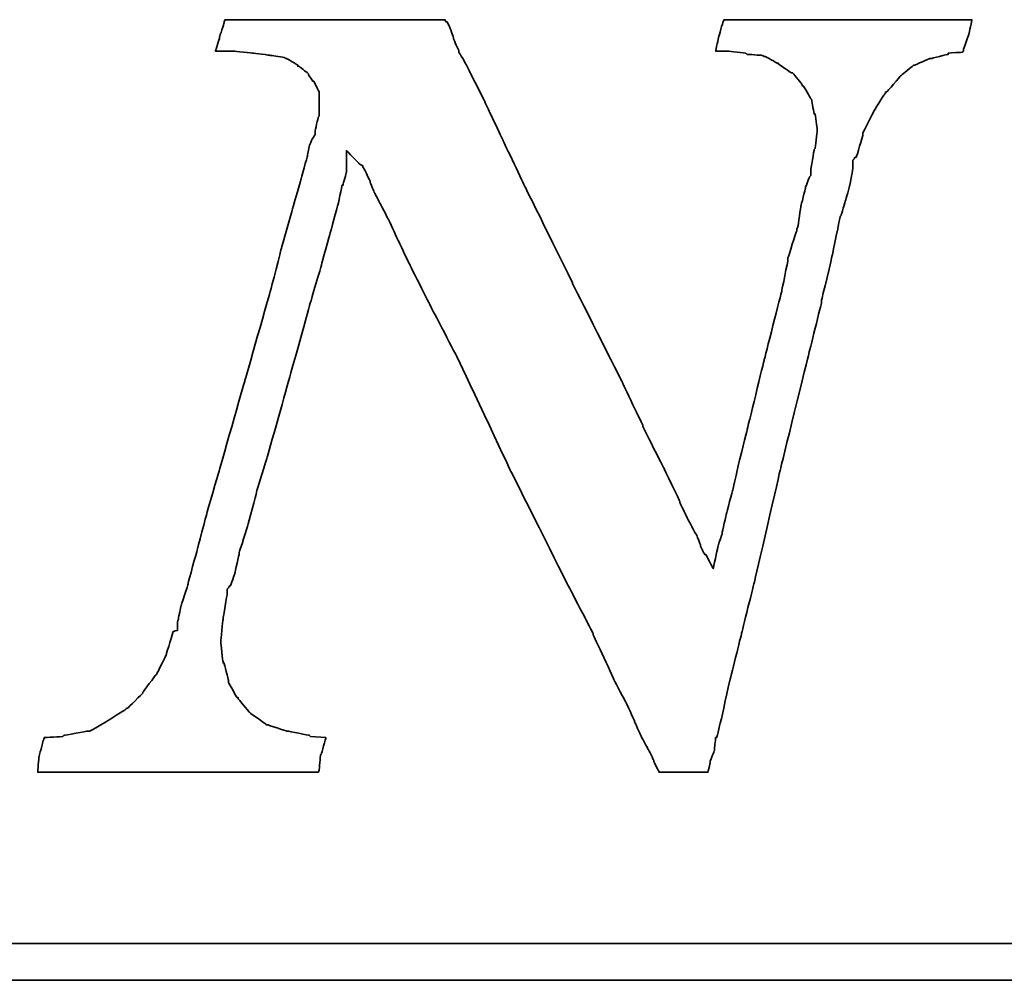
# Model space of a CAD drawing. Header units: millimetres. Extents: x -386 to 3135, y -1989 to 860.
# Tile 84 of 256: x -27 to -21, y -1637 to -1631. Entities that reach past the tile are written whole.
import ezdxf

# ---------------------------------------------------------------- set-up
doc = ezdxf.new("R2010")
doc.units = ezdxf.units.MM
doc.layers.add('DIM', color=4, linetype='CONTINUOUS')
doc.layers.add('layer 1', color=7, linetype='CONTINUOUS')

# ---------------------------------------------------------------- blocks, each defined once
blk = doc.blocks.new('TBI MOTION logo(完整正式版)')
at = {"layer": 'layer 1', "color": 22, "lineweight": 35}
for points, knots in [([(58.92625, -7.91875), (58.92625, -7.91875), (58.58625, -7.89375), (58.58625, -7.89375), (58.58625, -7.89375), (58.58625, -7.89375), (58.56625, -7.87125), (58.56625, -7.87125), (58.56625, -7.87125), (58.56625, -7.87125), (58.08375, -7.77375), (58.08375, -7.77375), (58.08375, -7.77375), (58.08375, -7.77375), (58.06125, -7.77375), (58.06125, -7.77375), (58.06125, -7.77375), (58.06125, -7.77375), (57.62625, -7.63125), (57.62625, -7.63125), (57.62625, -7.63125), (57.62625, -7.63125), (57.60625, -7.63125), (57.60625, -7.63125), (57.60625, -7.63125), (57.60625, -7.63125), (57.58125, -7.60625), (57.58125, -7.60625), (57.58125, -7.60625), (57.58125, -7.60625), (57.26625, -7.38875), (57.26625, -7.38875), (57.26625, -7.38875), (57.26625, -7.38875), (57.24625, -7.36875), (57.24625, -7.36875), (57.24625, -7.36875), (57.24625, -7.36875), (57.22125, -7.34375), (57.22125, -7.34375), (57.22125, -7.34375), (57.22125, -7.34375), (56.98125, -7.05375), (56.98125, -7.05375), (56.98125, -7.05375), (56.98125, -7.05375), (56.98125, -7.02875), (56.98125, -7.02875), (56.98125, -7.02875), (56.98125, -7.02875), (56.95625, -7.02875), (56.95625, -7.02875), (56.95625, -7.02875), (56.95625, -7.02875), (56.76625, -6.69625), (56.76625, -6.69625), (56.76625, -6.69625), (56.76625, -6.69625), (56.76625, -6.67125), (56.76625, -6.67125), (56.76625, -6.67125), (56.76625, -6.67125), (56.76625, -6.64875), (56.76625, -6.64875), (56.76625, -6.64875), (56.76625, -6.64875), (56.67125, -6.26375), (56.67125, -6.26375), (56.67125, -6.26375), (56.67125, -6.26375), (56.64625, -6.26375), (56.64625, -6.26375), (56.64625, -6.26375), (56.64625, -6.26375), (56.64625, -6.23875), (56.64625, -6.23875), (56.64625, -6.23875), (56.64625, -6.23875), (56.59625, -5.80875), (56.59625, -5.80875), (56.59625, -5.80875), (56.59625, -5.80875), (56.59625, -5.78375), (56.59625, -5.78375), (56.59625, -5.78375), (56.59625, -5.78375), (56.64625, -5.30375), (56.64625, -5.30375), (56.64625, -5.30375), (56.64625, -5.30375), (56.64625, -5.27875), (56.64625, -5.27875), (56.64625, -5.27875), (56.64625, -5.27875), (56.74125, -4.72875), (56.74125, -4.72875), (56.74125, -4.72875), (56.74125, -4.72875), (56.74125, -4.67875), (56.74125, -4.67875), (56.74125, -4.67875), (56.74125, -4.67875), (56.74125, -4.63375), (56.74125, -4.63375), (56.74125, -4.63375), (56.74125, -4.63375), (56.79125, -4.55875), (56.79125, -4.55875), (56.79125, -4.55875), (56.79125, -4.55875), (56.81125, -4.55875), (56.81125, -4.55875), (56.81125, -4.55875), (56.81125, -4.55875), (56.91125, -4.27375), (56.91125, -4.27375), (56.91125, -4.27375), (56.91125, -4.27375), (57.00625, -3.83874), (57.00625, -3.83874), (57.00625, -3.83874), (57.00625, -3.83874), (57.00625, -3.81374), (57.00625, -3.81374), (57.00625, -3.81374), (57.00625, -3.81374), (57.19875, -3.21374), (57.19875, -3.21374), (57.19875, -3.21374), (57.19875, -3.21374), (57.38625, -2.49625), (57.38625, -2.49625), (57.38625, -2.49625), (57.38625, -2.49625), (57.38625, -2.47374), (57.38625, -2.47374), (57.38625, -2.47374), (57.38625, -2.47374), (57.62625, -1.70375), (57.62625, -1.70375), (57.62625, -1.70375), (57.62625, -1.70375), (58.10625, 0.00125), (58.10625, 0.00125), (58.10625, 0.00125), (58.10625, 0.00125), (58.58625, 1.72625), (58.58625, 1.72625), (58.58625, 1.72625), (58.58625, 1.72625), (58.82625, 2.54125), (58.82625, 2.54125), (58.82625, 2.54125), (58.82625, 2.54125), (58.82625, 2.56374), (58.82625, 2.56374), (58.82625, 2.56374), (58.82625, 2.56374), (59.02125, 3.26125), (59.02125, 3.26125), (59.02125, 3.26125), (59.02125, 3.26125), (59.18625, 3.86125), (59.18625, 3.86125), (59.18625, 3.86125), (59.18625, 3.86125), (59.28625, 4.31875), (59.28625, 4.31875), (59.28625, 4.31875), (59.28625, 4.31875), (59.30625, 4.31875), (59.30625, 4.31875), (59.30625, 4.31875), (59.30625, 4.31875), (59.30625, 4.34125), (59.30625, 4.34125), (59.30625, 4.34125), (59.30625, 4.34125), (59.38125, 4.60625), (59.38125, 4.60625), (59.38125, 4.60625), (59.38125, 4.60625), (59.38125, 4.65125), (59.38125, 4.65125), (59.38125, 4.65125), (59.38125, 4.65125), (59.38125, 5.08625), (59.38125, 5.08625), (59.38125, 5.08625), (59.38125, 5.08625), (59.66625, 4.79624), (59.66625, 4.79624), (59.66625, 4.79624), (59.66625, 4.79624), (59.74125, 4.75124), (59.74125, 4.75124), (59.74125, 4.75124), (59.74125, 4.75124), (59.74125, 4.72624), (59.74125, 4.72624), (59.74125, 4.72624), (59.74125, 4.72624), (59.76125, 4.70124), (59.76125, 4.70124), (59.76125, 4.70124), (59.76125, 4.70124), (59.81125, 4.60625), (59.81125, 4.60625), (59.81125, 4.60625), (59.81125, 4.60625), (59.90625, 4.41125), (59.90625, 4.41125), (59.90625, 4.41125), (59.90625, 4.41125), (59.90625, 4.39125), (59.90625, 4.39125), (59.90625, 4.39125), (59.90625, 4.39125), (60.00375, 4.15124), (60.00375, 4.15124), (60.00375, 4.15124), (60.00375, 4.15124), (60.14625, 3.88374), (60.14625, 3.88374), (60.14625, 3.88374), (60.14625, 3.88374), (60.34125, 3.50124), (60.34125, 3.50124), (60.34125, 3.50124), (60.34125, 3.50124), (60.53125, 3.09125), (60.53125, 3.09125), (60.53125, 3.09125), (60.53125, 3.09125), (60.74625, 2.63625), (60.74625, 2.63625), (60.74625, 2.63625), (60.74625, 2.63625), (61.25125, 1.63124), (61.25125, 1.63124), (61.25125, 1.63124), (61.25125, 1.63124), (61.85125, 0.47625), (61.85125, 0.47625), (61.85125, 0.47625), (61.85125, 0.47625), (63.02625, -2.01874), (63.02625, -2.01874), (63.02625, -2.01874), (63.02625, -2.01874), (64.27625, -4.51374), (64.27625, -4.51374), (64.27625, -4.51374), (64.27625, -4.51374), (64.85125, -5.61375), (64.85125, -5.61375), (64.85125, -5.61375), (64.85125, -5.61375), (64.85125, -5.64125), (64.85125, -5.64125), (64.85125, -5.64125), (64.85125, -5.64125), (65.32875, -6.67125), (65.32875, -6.67125), (65.32875, -6.67125), (65.32875, -6.67125), (65.57125, -7.12875), (65.57125, -7.12875), (65.57125, -7.12875), (65.57125, -7.12875), (65.76125, -7.53625), (65.76125, -7.53625), (65.76125, -7.53625), (65.76125, -7.53625), (65.76125, -7.55625), (65.76125, -7.55625), (65.76125, -7.55625), (65.76125, -7.55625), (65.90375, -7.87125), (65.90375, -7.87125), (65.90375, -7.87125), (65.90375, -7.87125), (66.07125, -8.18125), (66.07125, -8.18125), (66.07125, -8.18125), (66.07125, -8.18125), (66.19125, -8.42375), (66.19125, -8.42375), (66.19125, -8.42375), (66.19125, -8.42375), (66.19125, -8.44375), (66.19125, -8.44375), (66.19125, -8.44375), (66.19125, -8.44375), (66.29125, -8.63875), (66.29125, -8.63875), (66.29125, -8.63875), (66.29125, -8.63875), (66.31125, -8.68625), (66.31125, -8.68625), (66.31125, -8.68625), (66.31125, -8.68625), (66.38375, -8.68625), (66.38375, -8.68625), (66.38375, -8.68625), (66.38375, -8.68625), (66.84125, -8.68625), (66.84125, -8.68625), (66.84125, -8.68625), (66.84125, -8.68625), (67.29625, -8.68625), (67.29625, -8.68625), (67.29625, -8.68625), (67.29625, -8.68625), (67.36625, -8.68625), (67.36625, -8.68625), (67.36625, -8.68625), (67.36625, -8.68625), (67.39125, -8.68625), (67.39125, -8.68625), (67.39125, -8.68625), (67.39125, -8.68625), (67.44125, -8.46875), (67.44125, -8.46875), (67.44125, -8.46875), (67.44125, -8.46875), (67.44125, -8.44375), (67.44125, -8.44375), (67.44125, -8.44375), (67.44125, -8.44375), (67.53625, -8.20375), (67.53625, -8.20375), (67.53625, -8.20375), (67.53625, -8.20375), (67.56125, -7.94375), (67.56125, -7.94375), (67.56125, -7.94375), (67.56125, -7.94375), (67.56125, -7.91875), (67.56125, -7.91875), (67.56125, -7.91875), (67.56125, -7.91875), (67.58625, -7.91875), (67.58625, -7.91875), (67.58625, -7.91875), (67.58625, -7.91875), (67.68125, -7.53625), (67.68125, -7.53625), (67.68125, -7.53625), (67.68125, -7.53625), (67.87375, -6.67125), (67.87375, -6.67125), (67.87375, -6.67125), (67.87375, -6.67125), (68.13625, -5.61375), (68.13625, -5.61375), (68.13625, -5.61375), (68.13625, -5.61375), (68.42375, -4.46374), (68.42375, -4.46374), (68.42375, -4.46374), (68.42375, -4.46374), (68.99875, -1.96874), (68.99875, -1.96874), (68.99875, -1.96874), (68.99875, -1.96874), (69.62625, 0.57625), (69.62625, 0.57625), (69.62625, 0.57625), (69.62625, 0.57625), (69.91125, 1.72625), (69.91125, 1.72625), (69.91125, 1.72625), (69.91125, 1.72625), (69.91125, 1.77625), (69.91125, 1.77625), (69.91125, 1.77625), (69.91125, 1.77625), (70.15125, 2.78124), (70.15125, 2.78124), (70.15125, 2.78124), (70.15125, 2.78124), (70.32125, 3.62125), (70.32125, 3.62125), (70.32125, 3.62125), (70.32125, 3.62125), (70.34125, 3.64625), (70.34125, 3.64625), (70.34125, 3.64625), (70.34125, 3.64625), (70.44125, 3.98125), (70.44125, 3.98125), (70.44125, 3.98125), (70.44125, 3.98125), (70.53625, 4.31875), (70.53625, 4.31875), (70.53625, 4.31875), (70.53625, 4.31875), (70.58125, 4.55875), (70.58125, 4.55875), (70.58125, 4.55875), (70.58125, 4.55875), (70.60625, 4.72624), (70.60625, 4.72624), (70.60625, 4.72624), (70.60625, 4.72624), (70.60625, 4.79624), (70.60625, 4.79624), (70.60625, 4.79624), (70.60625, 4.79624), (70.60625, 4.87125), (70.60625, 4.87125), (70.60625, 4.87125), (70.60625, 4.87125), (70.65625, 4.94125), (70.65625, 4.94125), (70.65625, 4.94125), (70.65625, 4.94125), (70.68125, 4.94125), (70.68125, 4.94125), (70.68125, 4.94125), (70.68125, 4.94125), (70.82125, 5.42125), (70.82125, 5.42125), (70.82125, 5.42125), (70.82125, 5.42125), (70.82125, 5.44625), (70.82125, 5.44625), (70.82125, 5.44625), (70.82125, 5.44625), (70.82125, 5.47125), (70.82125, 5.47125), (70.82125, 5.47125), (70.82125, 5.47125), (71.06125, 5.94625), (71.06125, 5.94625), (71.06125, 5.94625), (71.06125, 5.94625), (71.30125, 6.33124), (71.30125, 6.33124), (71.30125, 6.33124), (71.30125, 6.33124), (71.32625, 6.35625), (71.32625, 6.35625), (71.32625, 6.35625), (71.32625, 6.35625), (71.32625, 6.38124), (71.32625, 6.38124), (71.32625, 6.38124), (71.32625, 6.38124), (71.35125, 6.38124), (71.35125, 6.38124), (71.35125, 6.38124), (71.35125, 6.38124), (71.66125, 6.74125), (71.66125, 6.74125), (71.66125, 6.74125), (71.66125, 6.74125), (71.68625, 6.76625), (71.68625, 6.76625), (71.68625, 6.76625), (71.68625, 6.76625), (71.92625, 6.95624), (71.92625, 6.95624), (71.92625, 6.95624), (71.92625, 6.95624), (71.95125, 6.98125), (71.95125, 6.98125), (71.95125, 6.98125), (71.95125, 6.98125), (71.97625, 6.98125), (71.97625, 6.98125), (71.97625, 6.98125), (71.97625, 6.98125), (72.31125, 7.12624), (72.31125, 7.12624), (72.31125, 7.12624), (72.31125, 7.12624), (72.33375, 7.12624), (72.33375, 7.12624), (72.33375, 7.12624), (72.33375, 7.12624), (72.71625, 7.21875), (72.71625, 7.21875), (72.71625, 7.21875), (72.71625, 7.21875), (72.71625, 7.24624), (72.71625, 7.24624), (72.71625, 7.24624), (72.71625, 7.24624), (72.74125, 7.24624), (72.74125, 7.24624), (72.74125, 7.24624), (72.74125, 7.24624), (73.03124, 7.26624), (73.03124, 7.26624), (73.03124, 7.26624), (73.03124, 7.26624), (73.05375, 7.29125), (73.05375, 7.29125), (73.05375, 7.29125), (73.05375, 7.29125), (73.05375, 7.31625), (73.05375, 7.31625), (73.05375, 7.31625), (73.05375, 7.31625), (73.17625, 7.67625), (73.17625, 7.67625), (73.17625, 7.67625), (73.17625, 7.67625), (73.24625, 7.98625), (73.24625, 7.98625), (73.24625, 7.98625), (73.24625, 7.98625), (73.19625, 7.98625), (73.19625, 7.98625), (73.19625, 7.98625), (73.19625, 7.98625), (72.93625, 7.98625), (72.93625, 7.98625), (72.93625, 7.98625), (72.93625, 7.98625), (72.55125, 7.98625), (72.55125, 7.98625), (72.55125, 7.98625), (72.55125, 7.98625), (72.09625, 7.98625), (72.09625, 7.98625), (72.09625, 7.98625), (72.09625, 7.98625), (71.64125, 7.98625), (71.64125, 7.98625), (71.64125, 7.98625), (71.64125, 7.98625), (70.53625, 7.98625), (70.53625, 7.98625), (70.53625, 7.98625), (70.53625, 7.98625), (69.47875, 7.98625), (69.47875, 7.98625), (69.47875, 7.98625), (69.47875, 7.98625), (68.95125, 7.98625), (68.95125, 7.98625), (68.95125, 7.98625), (68.95125, 7.98625), (68.52125, 7.98625), (68.52125, 7.98625), (68.52125, 7.98625), (68.52125, 7.98625), (68.13625, 7.98625), (68.13625, 7.98625), (68.13625, 7.98625), (68.13625, 7.98625), (67.87375, 7.98625), (67.87375, 7.98625), (67.87375, 7.98625), (67.87375, 7.98625), (67.75125, 7.98625), (67.75125, 7.98625), (67.75125, 7.98625), (67.75125, 7.98625), (67.72625, 7.94125), (67.72625, 7.94125), (67.72625, 7.94125), (67.72625, 7.94125), (67.63125, 7.60625), (67.63125, 7.60625), (67.63125, 7.60625), (67.63125, 7.60625), (67.56125, 7.29125), (67.56125, 7.29125), (67.56125, 7.29125), (67.56125, 7.29125), (67.72625, 7.29125), (67.72625, 7.29125), (67.72625, 7.29125), (67.72625, 7.29125), (67.82625, 7.29125), (67.82625, 7.29125), (67.82625, 7.29125), (67.82625, 7.29125), (67.84625, 7.29125), (67.84625, 7.29125), (67.84625, 7.29125), (67.84625, 7.29125), (68.23125, 7.24624), (68.23125, 7.24624), (68.23125, 7.24624), (68.23125, 7.24624), (68.25875, 7.21875), (68.25875, 7.21875), (68.25875, 7.21875), (68.25875, 7.21875), (68.59125, 7.19624), (68.59125, 7.19624), (68.59125, 7.19624), (68.59125, 7.19624), (68.64125, 7.17125), (68.64125, 7.17125), (68.64125, 7.17125), (68.64125, 7.17125), (68.66625, 7.17125), (68.66625, 7.17125), (68.66625, 7.17125), (68.66625, 7.17125), (68.92625, 7.02624), (68.92625, 7.02624), (68.92625, 7.02624), (68.92625, 7.02624), (68.95125, 7.02624), (68.95125, 7.02624), (68.95125, 7.02624), (68.95125, 7.02624), (68.95125, 7.00624), (68.95125, 7.00624), (68.95125, 7.00624), (68.95125, 7.00624), (69.23875, 6.81125), (69.23875, 6.81125), (69.23875, 6.81125), (69.23875, 6.81125), (69.26625, 6.81125), (69.26625, 6.81125), (69.26625, 6.81125), (69.26625, 6.81125), (69.28625, 6.78625), (69.28625, 6.78625), (69.28625, 6.78625), (69.28625, 6.78625), (69.47875, 6.54875), (69.47875, 6.54875), (69.47875, 6.54875), (69.47875, 6.54875), (69.47875, 6.52375), (69.47875, 6.52375), (69.47875, 6.52375), (69.47875, 6.52375), (69.50625, 6.52375), (69.50625, 6.52375), (69.50625, 6.52375), (69.50625, 6.52375), (69.67125, 6.23625), (69.67125, 6.23625), (69.67125, 6.23625), (69.67125, 6.23625), (69.69375, 6.21125), (69.69375, 6.21125), (69.69375, 6.21125), (69.69375, 6.21125), (69.69375, 6.18625), (69.69375, 6.18625), (69.69375, 6.18625), (69.69375, 6.18625), (69.74625, 5.89875), (69.74625, 5.89875), (69.74625, 5.89875), (69.74625, 5.89875), (69.76625, 5.89875), (69.76625, 5.89875), (69.76625, 5.89875), (69.76625, 5.89875), (69.81375, 5.56625), (69.81375, 5.56625), (69.81375, 5.56625), (69.81375, 5.56625), (69.81375, 5.54125), (69.81375, 5.54125), (69.81375, 5.54125), (69.81375, 5.54125), (69.81375, 5.51625), (69.81375, 5.51625), (69.81375, 5.51625), (69.81375, 5.51625), (69.76625, 5.13125), (69.76625, 5.13125), (69.76625, 5.13125), (69.76625, 5.13125), (69.74625, 5.10874), (69.74625, 5.10874), (69.74625, 5.10874), (69.74625, 5.10874), (69.67125, 4.65125), (69.67125, 4.65125), (69.67125, 4.65125), (69.67125, 4.65125), (69.67125, 4.55875), (69.67125, 4.55875), (69.67125, 4.55875), (69.67125, 4.55875), (69.67125, 4.53125), (69.67125, 4.53125), (69.67125, 4.53125), (69.67125, 4.53125), (69.64625, 4.50874), (69.64625, 4.50874), (69.64625, 4.50874), (69.64625, 4.50874), (69.55125, 4.27125), (69.55125, 4.27125), (69.55125, 4.27125), (69.55125, 4.27125), (69.55125, 4.24625), (69.55125, 4.24625), (69.55125, 4.24625), (69.55125, 4.24625), (69.45375, 3.86125), (69.45375, 3.86125), (69.45375, 3.86125), (69.45375, 3.86125), (69.38625, 3.40624), (69.38625, 3.40624), (69.38625, 3.40624), (69.38625, 3.40624), (69.35875, 3.33125), (69.35875, 3.33125), (69.35875, 3.33125), (69.35875, 3.33125), (69.35875, 3.30875), (69.35875, 3.30875), (69.35875, 3.30875), (69.35875, 3.30875), (69.16625, 2.71125), (69.16625, 2.71125), (69.16625, 2.71125), (69.16625, 2.71125), (69.16625, 2.66375), (69.16625, 2.66375), (69.16625, 2.66375), (69.16625, 2.66375), (69.02625, 1.96374), (69.02625, 1.96374), (69.02625, 1.96374), (69.02625, 1.96374), (68.64125, 0.45624), (68.64125, 0.45624), (68.64125, 0.45624), (68.64125, 0.45624), (68.25875, -1.10625), (68.25875, -1.10625), (68.25875, -1.10625), (68.25875, -1.10625), (68.08625, -1.80125), (68.08625, -1.80125), (68.08625, -1.80125), (68.08625, -1.80125), (67.94625, -2.42625), (67.94625, -2.42625), (67.94625, -2.42625), (67.94625, -2.42625), (67.80125, -2.95375), (67.80125, -2.95375), (67.80125, -2.95375), (67.80125, -2.95375), (67.70625, -3.38375), (67.70625, -3.38375), (67.70625, -3.38375), (67.70625, -3.38375), (67.70625, -3.40875), (67.70625, -3.40875), (67.70625, -3.40875), (67.70625, -3.40875), (67.63125, -3.62375), (67.63125, -3.62375), (67.63125, -3.62375), (67.63125, -3.62375), (67.60625, -3.72125), (67.60625, -3.72125), (67.60625, -3.72125), (67.60625, -3.72125), (67.51125, -4.17375), (67.51125, -4.17375), (67.51125, -4.17375), (67.51125, -4.17375), (67.34625, -3.86374), (67.34625, -3.86374), (67.34625, -3.86374), (67.34625, -3.86374), (67.32125, -3.86374), (67.32125, -3.86374), (67.32125, -3.86374), (67.32125, -3.86374), (67.27125, -3.76874), (67.27125, -3.76874), (67.27125, -3.76874), (67.27125, -3.76874), (67.22625, -3.67374), (67.22625, -3.67374), (67.22625, -3.67374), (67.22625, -3.67374), (67.22625, -3.64875), (67.22625, -3.64875), (67.22625, -3.64875), (67.22625, -3.64875), (67.15125, -3.45375), (67.15125, -3.45375), (67.15125, -3.45375), (67.15125, -3.45375), (67.05625, -3.28875), (67.05625, -3.28875), (67.05625, -3.28875), (67.05625, -3.28875), (66.91125, -3.00125), (66.91125, -3.00125), (66.91125, -3.00125), (66.91125, -3.00125), (66.77125, -2.71375), (66.77125, -2.71375), (66.77125, -2.71375), (66.77125, -2.71375), (66.77125, -2.68875), (66.77125, -2.68875), (66.77125, -2.68875), (66.77125, -2.68875), (66.41125, -1.94374), (66.41125, -1.94374), (66.41125, -1.94374), (66.41125, -1.94374), (65.95125, -1.03375), (65.95125, -1.03375), (65.95125, -1.03375), (65.95125, -1.03375), (65.95125, -1.00875), (65.95125, -1.00875), (65.95125, -1.00875), (65.95125, -1.00875), (65.49625, -0.04874), (65.49625, -0.04874), (65.49625, -0.04874), (65.49625, -0.04874), (64.39375, 2.13624), (64.39375, 2.13624), (64.39375, 2.13624), (64.39375, 2.13624), (64.39375, 2.15624), (64.39375, 2.15624), (64.39375, 2.15624), (64.39375, 2.15624), (63.33625, 4.29125), (63.33625, 4.29125), (63.33625, 4.29125), (63.33625, 4.29125), (62.85625, 5.30125), (62.85625, 5.30125), (62.85625, 5.30125), (62.85625, 5.30125), (62.42625, 6.21125), (62.42625, 6.21125), (62.42625, 6.21125), (62.42625, 6.21125), (62.04125, 6.98125), (62.04125, 6.98125), (62.04125, 6.98125), (62.04125, 6.98125), (61.87375, 7.26624), (61.87375, 7.26624), (61.87375, 7.26624), (61.87375, 7.26624), (61.87375, 7.29125), (61.87375, 7.29125), (61.87375, 7.29125), (61.87375, 7.29125), (61.75625, 7.55625), (61.75625, 7.55625), (61.75625, 7.55625), (61.75625, 7.55625), (61.75625, 7.58124), (61.75625, 7.58124), (61.75625, 7.58124), (61.75625, 7.58124), (61.68375, 7.79375), (61.68375, 7.79375), (61.68375, 7.79375), (61.68375, 7.79375), (61.61125, 7.94125), (61.61125, 7.94125), (61.61125, 7.94125), (61.61125, 7.94125), (61.58625, 7.94125), (61.58625, 7.94125), (61.58625, 7.94125), (61.58625, 7.94125), (61.56375, 7.98625), (61.56375, 7.98625), (61.56375, 7.98625), (61.56375, 7.98625), (61.41875, 7.98625), (61.41875, 7.98625), (61.41875, 7.98625), (61.41875, 7.98625), (61.18125, 7.98625), (61.18125, 7.98625), (61.18125, 7.98625), (61.18125, 7.98625), (60.84125, 7.98625), (60.84125, 7.98625), (60.84125, 7.98625), (60.84125, 7.98625), (60.02625, 7.98625), (60.02625, 7.98625), (60.02625, 7.98625), (60.02625, 7.98625), (59.11625, 7.98625), (59.11625, 7.98625), (59.11625, 7.98625), (59.11625, 7.98625), (58.15625, 7.98625), (58.15625, 7.98625), (58.15625, 7.98625), (58.15625, 7.98625), (57.34125, 7.98625), (57.34125, 7.98625), (57.34125, 7.98625), (57.34125, 7.98625), (57.00625, 7.98625), (57.00625, 7.98625), (57.00625, 7.98625), (57.00625, 7.98625), (56.76625, 7.98625), (56.76625, 7.98625), (56.76625, 7.98625), (56.76625, 7.98625), (56.69125, 7.98625), (56.69125, 7.98625), (56.69125, 7.98625), (56.69125, 7.98625), (56.67125, 7.94125), (56.67125, 7.94125), (56.67125, 7.94125), (56.67125, 7.94125), (56.67125, 7.91625), (56.67125, 7.91625), (56.67125, 7.91625), (56.67125, 7.91625), (56.57125, 7.60625), (56.57125, 7.60625), (56.57125, 7.60625), (56.57125, 7.60625), (56.57125, 7.58124), (56.57125, 7.58124), (56.57125, 7.58124), (56.57125, 7.58124), (56.47625, 7.29125), (56.47625, 7.29125), (56.47625, 7.29125), (56.47625, 7.29125), (56.57125, 7.29125), (56.57125, 7.29125), (56.57125, 7.29125), (56.57125, 7.29125), (56.76625, 7.29125), (56.76625, 7.29125), (56.76625, 7.29125), (56.76625, 7.29125), (56.86125, 7.29125), (56.86125, 7.29125), (56.86125, 7.29125), (56.86125, 7.29125), (56.88625, 7.29125), (56.88625, 7.29125), (56.88625, 7.29125), (56.88625, 7.29125), (57.31625, 7.24624), (57.31625, 7.24624), (57.31625, 7.24624), (57.31625, 7.24624), (57.70125, 7.19624), (57.70125, 7.19624), (57.70125, 7.19624), (57.70125, 7.19624), (57.72625, 7.19624), (57.72625, 7.19624), (57.72625, 7.19624), (57.72625, 7.19624), (58.01125, 7.14624), (58.01125, 7.14624), (58.01125, 7.14624), (58.01125, 7.14624), (58.03625, 7.12624), (58.03625, 7.12624), (58.03625, 7.12624), (58.03625, 7.12624), (58.06125, 7.12624), (58.06125, 7.12624), (58.06125, 7.12624), (58.06125, 7.12624), (58.30125, 6.98125), (58.30125, 6.98125), (58.30125, 6.98125), (58.30125, 6.98125), (58.30125, 6.95624), (58.30125, 6.95624), (58.30125, 6.95624), (58.30125, 6.95624), (58.32375, 6.95624), (58.32375, 6.95624), (58.32375, 6.95624), (58.32375, 6.95624), (58.51625, 6.81125), (58.51625, 6.81125), (58.51625, 6.81125), (58.51625, 6.81125), (58.54125, 6.78625), (58.54125, 6.78625), (58.54125, 6.78625), (58.54125, 6.78625), (58.54125, 6.76625), (58.54125, 6.76625), (58.54125, 6.76625), (58.54125, 6.76625), (58.63625, 6.62124), (58.63625, 6.62124), (58.63625, 6.62124), (58.63625, 6.62124), (58.65875, 6.62124), (58.65875, 6.62124), (58.65875, 6.62124), (58.65875, 6.62124), (58.75625, 6.42625), (58.75625, 6.42625), (58.75625, 6.42625), (58.75625, 6.42625), (58.77875, 6.38124), (58.77875, 6.38124), (58.77875, 6.38124), (58.77875, 6.38124), (58.77875, 6.33124), (58.77875, 6.33124), (58.77875, 6.33124), (58.77875, 6.33124), (58.77875, 6.09125), (58.77875, 6.09125), (58.77875, 6.09125), (58.77875, 6.09125), (58.77875, 5.85125), (58.77875, 5.85125), (58.77875, 5.85125), (58.77875, 5.85125), (58.75625, 5.82625), (58.75625, 5.82625), (58.75625, 5.82625), (58.75625, 5.82625), (58.68625, 5.51625), (58.68625, 5.51625), (58.68625, 5.51625), (58.68625, 5.51625), (58.68625, 5.47125), (58.68625, 5.47125), (58.68625, 5.47125), (58.68625, 5.47125), (58.68625, 5.44625), (58.68625, 5.44625), (58.68625, 5.44625), (58.68625, 5.44625), (58.65875, 5.39625), (58.65875, 5.39625), (58.65875, 5.39625), (58.65875, 5.39625), (58.61125, 5.32624), (58.61125, 5.32624), (58.61125, 5.32624), (58.61125, 5.32624), (58.56625, 5.20375), (58.56625, 5.20375), (58.56625, 5.20375), (58.56625, 5.20375), (58.51625, 4.99125), (58.51625, 4.99125), (58.51625, 4.99125), (58.51625, 4.99125), (58.51625, 4.96625), (58.51625, 4.96625), (58.51625, 4.96625), (58.51625, 4.96625), (58.37125, 4.43625), (58.37125, 4.43625), (58.37125, 4.43625), (58.37125, 4.43625), (58.18125, 3.76625), (58.18125, 3.76625), (58.18125, 3.76625), (58.18125, 3.76625), (57.94125, 2.92624), (57.94125, 2.92624), (57.94125, 2.92624), (57.94125, 2.92624), (57.70125, 1.98874), (57.70125, 1.98874), (57.70125, 1.98874), (57.70125, 1.98874), (57.12625, -0.02374), (57.12625, -0.02374), (57.12625, -0.02374), (57.12625, -0.02374), (56.55125, -2.03875), (56.55125, -2.03875), (56.55125, -2.03875), (56.55125, -2.03875), (56.28625, -2.95375), (56.28625, -2.95375), (56.28625, -2.95375), (56.28625, -2.95375), (56.07125, -3.76874), (56.07125, -3.76874), (56.07125, -3.76874), (56.07125, -3.76874), (55.87625, -4.48874), (55.87625, -4.48874), (55.87625, -4.48874), (55.87625, -4.48874), (55.87625, -4.51374), (55.87625, -4.51374), (55.87625, -4.51374), (55.87625, -4.51374), (55.71125, -5.01625), (55.71125, -5.01625), (55.71125, -5.01625), (55.71125, -5.01625), (55.66125, -5.25375), (55.66125, -5.25375), (55.66125, -5.25375), (55.66125, -5.25375), (55.66125, -5.27875), (55.66125, -5.27875), (55.66125, -5.27875), (55.66125, -5.27875), (55.63625, -5.37375), (55.63625, -5.37375), (55.63625, -5.37375), (55.63625, -5.37375), (55.63625, -5.42375), (55.63625, -5.42375), (55.63625, -5.42375), (55.63625, -5.42375), (55.63625, -5.54125), (55.63625, -5.54125), (55.63625, -5.54125), (55.63625, -5.54125), (55.54125, -5.56875), (55.54125, -5.56875), (55.54125, -5.56875), (55.54125, -5.56875), (55.39625, -6.04875), (55.39625, -6.04875), (55.39625, -6.04875), (55.39625, -6.04875), (55.39625, -6.06875), (55.39625, -6.06875), (55.39625, -6.06875), (55.39625, -6.06875), (55.18125, -6.50375), (55.18125, -6.50375), (55.18125, -6.50375), (55.18125, -6.50375), (55.15625, -6.52875), (55.15625, -6.52875), (55.15625, -6.52875), (55.15625, -6.52875), (54.86875, -6.91125), (54.86875, -6.91125), (54.86875, -6.91125), (54.86875, -6.91125), (54.86875, -6.93375), (54.86875, -6.93375), (54.86875, -6.93375), (54.86875, -6.93375), (54.53125, -7.26875), (54.53125, -7.26875), (54.53125, -7.26875), (54.53125, -7.26875), (54.51125, -7.26875), (54.51125, -7.26875), (54.51125, -7.26875), (54.51125, -7.26875), (54.48625, -7.29625), (54.48625, -7.29625), (54.48625, -7.29625), (54.48625, -7.29625), (54.10375, -7.53625), (54.10375, -7.53625), (54.10375, -7.53625), (54.10375, -7.53625), (53.69625, -7.77375), (53.69625, -7.77375), (53.69625, -7.77375), (53.69625, -7.77375), (53.67125, -7.77375), (53.67125, -7.77375), (53.67125, -7.77375), (53.67125, -7.77375), (53.64625, -7.77375), (53.64625, -7.77375), (53.64625, -7.77375), (53.64625, -7.77375), (53.11625, -7.87125), (53.11625, -7.87125), (53.11625, -7.87125), (53.11625, -7.87125), (53.09625, -7.89375), (53.09625, -7.89375), (53.09625, -7.89375), (53.09625, -7.89375), (52.68625, -7.91875), (52.68625, -7.91875), (52.68625, -7.91875), (52.68625, -7.91875), (52.66125, -7.99125), (52.66125, -7.99125), (52.66125, -7.99125), (52.66125, -7.99125), (52.56625, -8.34875), (52.56625, -8.34875), (52.56625, -8.34875), (52.56625, -8.34875), (52.54125, -8.68625), (52.54125, -8.68625), (52.54125, -8.68625), (52.54125, -8.68625), (52.58875, -8.68625), (52.58875, -8.68625), (52.58875, -8.68625), (52.58875, -8.68625), (52.87625, -8.68625), (52.87625, -8.68625), (52.87625, -8.68625), (52.87625, -8.68625), (53.33625, -8.68625), (53.33625, -8.68625), (53.33625, -8.68625), (53.33625, -8.68625), (53.79125, -8.68625), (53.79125, -8.68625), (53.79125, -8.68625), (53.79125, -8.68625), (54.36625, -8.68625), (54.36625, -8.68625), (54.36625, -8.68625), (54.36625, -8.68625), (55.59125, -8.68625), (55.59125, -8.68625), (55.59125, -8.68625), (55.59125, -8.68625), (56.76625, -8.68625), (56.76625, -8.68625), (56.76625, -8.68625), (56.76625, -8.68625), (57.34125, -8.68625), (57.34125, -8.68625), (57.34125, -8.68625), (57.34125, -8.68625), (57.82125, -8.68625), (57.82125, -8.68625), (57.82125, -8.68625), (57.82125, -8.68625), (58.25125, -8.68625), (58.25125, -8.68625), (58.25125, -8.68625), (58.25125, -8.68625), (58.58625, -8.68625), (58.58625, -8.68625), (58.58625, -8.68625), (58.58625, -8.68625), (58.75625, -8.68625), (58.75625, -8.68625), (58.75625, -8.68625), (58.75625, -8.68625), (58.77875, -8.63875), (58.77875, -8.63875), (58.77875, -8.63875), (58.77875, -8.63875), (58.80625, -8.30375), (58.80625, -8.30375), (58.80625, -8.30375), (58.80625, -8.30375), (58.82625, -8.27875), (58.82625, -8.27875), (58.82625, -8.27875), (58.82625, -8.27875), (58.92625, -7.91875), (58.92625, -7.91875)], [0, 0, 0, 0, 0.003125, 0.003125, 0.003125, 0.00312501, 0.00625, 0.00625, 0.00625, 0.00625001, 0.009375, 0.009375, 0.009375, 0.00937501, 0.0125, 0.0125, 0.0125, 0.01250001, 0.015625, 0.015625, 0.015625, 0.01562501, 0.01875, 0.01875, 0.01875, 0.01875001, 0.021875, 0.021875, 0.021875, 0.02187501, 0.025, 0.025, 0.025, 0.02500001, 0.028125, 0.028125, 0.028125, 0.02812501, 0.03125, 0.03125, 0.03125, 0.03125001, 0.034375, 0.034375, 0.034375, 0.03437501, 0.0375, 0.0375, 0.0375, 0.03750001, 0.040625, 0.040625, 0.040625, 0.04062501, 0.04375, 0.04375, 0.04375, 0.04375001, 0.046875, 0.046875, 0.046875, 0.04687501, 0.05, 0.05, 0.05, 0.05000001, 0.053125, 0.053125, 0.053125, 0.05312501, 0.05625, 0.05625, 0.05625, 0.05625001, 0.059375, 0.059375, 0.059375, 0.05937501, 0.0625, 0.0625, 0.0625, 0.06250001, 0.065625, 0.065625, 0.065625, 0.06562501, 0.06875, 0.06875, 0.06875, 0.06875001, 0.071875, 0.071875, 0.071875, 0.07187501, 0.075, 0.075, 0.075, 0.07500001, 0.078125, 0.078125, 0.078125, 0.07812501, 0.08125, 0.08125, 0.08125, 0.08125001, 0.084375, 0.084375, 0.084375, 0.08437501, 0.0875, 0.0875, 0.0875, 0.08750001, 0.090625, 0.090625, 0.090625, 0.09062501, 0.09375, 0.09375, 0.09375, 0.09375001, 0.096875, 0.096875, 0.096875, 0.09687501, 0.1, 0.1, 0.1, 0.10000001, 0.103125, 0.103125, 0.103125, 0.10312501, 0.10625, 0.10625, 0.10625, 0.10625001, 0.109375, 0.109375, 0.109375, 0.10937501, 0.1125, 0.1125, 0.1125, 0.11250001, 0.115625, 0.115625, 0.115625, 0.11562501, 0.11875, 0.11875, 0.11875, 0.11875001, 0.121875, 0.121875, 0.121875, 0.12187501, 0.125, 0.125, 0.125, 0.12500001, 0.128125, 0.128125, 0.128125, 0.12812501, 0.13125, 0.13125, 0.13125, 0.13125001, 0.134375, 0.134375, 0.134375, 0.13437501, 0.1375, 0.1375, 0.1375, 0.13750001, 0.140625, 0.140625, 0.140625, 0.14062501, 0.14375, 0.14375, 0.14375, 0.14375001, 0.146875, 0.146875, 0.146875, 0.14687501, 0.15, 0.15, 0.15, 0.15000001, 0.153125, 0.153125, 0.153125, 0.15312501, 0.15625, 0.15625, 0.15625, 0.15625001, 0.159375, 0.159375, 0.159375, 0.15937501, 0.1625, 0.1625, 0.1625, 0.16250001, 0.165625, 0.165625, 0.165625, 0.16562501, 0.16875, 0.16875, 0.16875, 0.16875001, 0.171875, 0.171875, 0.171875, 0.17187501, 0.175, 0.175, 0.175, 0.17500001, 0.178125, 0.178125, 0.178125, 0.17812501, 0.18125, 0.18125, 0.18125, 0.18125001, 0.184375, 0.184375, 0.184375, 0.18437501, 0.1875, 0.1875, 0.1875, 0.18750001, 0.190625, 0.190625, 0.190625, 0.19062501, 0.19375, 0.19375, 0.19375, 0.19375001, 0.196875, 0.196875, 0.196875, 0.19687501, 0.2, 0.2, 0.2, 0.20000001, 0.203125, 0.203125, 0.203125, 0.20312501, 0.20625, 0.20625, 0.20625, 0.20625001, 0.209375, 0.209375, 0.209375, 0.20937501, 0.2125, 0.2125, 0.2125, 0.21250001, 0.215625, 0.215625, 0.215625, 0.21562501, 0.21875, 0.21875, 0.21875, 0.21875001, 0.221875, 0.221875, 0.221875, 0.22187501, 0.225, 0.225, 0.225, 0.22500001, 0.228125, 0.228125, 0.228125, 0.22812501, 0.23125, 0.23125, 0.23125, 0.23125001, 0.234375, 0.234375, 0.234375, 0.23437501, 0.2375, 0.2375, 0.2375, 0.23750001, 0.240625, 0.240625, 0.240625, 0.24062501, 0.24375, 0.24375, 0.24375, 0.24375001, 0.246875, 0.246875, 0.246875, 0.24687501, 0.25, 0.25, 0.25, 0.25000001, 0.253125, 0.253125, 0.253125, 0.25312501, 0.25625, 0.25625, 0.25625, 0.25625001, 0.259375, 0.259375, 0.259375, 0.25937501, 0.2625, 0.2625, 0.2625, 0.26250001, 0.265625, 0.265625, 0.265625, 0.26562501, 0.26875, 0.26875, 0.26875, 0.26875001, 0.271875, 0.271875, 0.271875, 0.27187501, 0.275, 0.275, 0.275, 0.27500001, 0.278125, 0.278125, 0.278125, 0.27812501, 0.28125, 0.28125, 0.28125, 0.28125001, 0.284375, 0.284375, 0.284375, 0.28437501, 0.2875, 0.2875, 0.2875, 0.28750001, 0.290625, 0.290625, 0.290625, 0.29062501, 0.29375, 0.29375, 0.29375, 0.29375001, 0.296875, 0.296875, 0.296875, 0.29687501, 0.3, 0.3, 0.3, 0.30000001, 0.303125, 0.303125, 0.303125, 0.30312501, 0.30625, 0.30625, 0.30625, 0.30625001, 0.309375, 0.309375, 0.309375, 0.30937501, 0.3125, 0.3125, 0.3125, 0.31250001, 0.315625, 0.315625, 0.315625, 0.31562501, 0.31875, 0.31875, 0.31875, 0.31875001, 0.321875, 0.321875, 0.321875, 0.32187501, 0.325, 0.325, 0.325, 0.32500001, 0.328125, 0.328125, 0.328125, 0.32812501, 0.33125, 0.33125, 0.33125, 0.33125001, 0.334375, 0.334375, 0.334375, 0.33437501, 0.3375, 0.3375, 0.3375, 0.33750001, 0.340625, 0.340625, 0.340625, 0.34062501, 0.34375, 0.34375, 0.34375, 0.34375001, 0.346875, 0.346875, 0.346875, 0.34687501, 0.35, 0.35, 0.35, 0.35000001, 0.353125, 0.353125, 0.353125, 0.35312501, 0.35625, 0.35625, 0.35625, 0.35625001, 0.359375, 0.359375, 0.359375, 0.35937501, 0.3625, 0.3625, 0.3625, 0.36250001, 0.365625, 0.365625, 0.365625, 0.36562501, 0.36875, 0.36875, 0.36875, 0.36875001, 0.371875, 0.371875, 0.371875, 0.37187501, 0.375, 0.375, 0.375, 0.37500001, 0.378125, 0.378125, 0.378125, 0.37812501, 0.38125, 0.38125, 0.38125, 0.38125001, 0.384375, 0.384375, 0.384375, 0.38437501, 0.3875, 0.3875, 0.3875, 0.38750001, 0.390625, 0.390625, 0.390625, 0.39062501, 0.39375, 0.39375, 0.39375, 0.39375001, 0.396875, 0.396875, 0.396875, 0.39687501, 0.4, 0.4, 0.4, 0.40000001, 0.403125, 0.403125, 0.403125, 0.40312501, 0.40625, 0.40625, 0.40625, 0.40625001, 0.409375, 0.409375, 0.409375, 0.40937501, 0.4125, 0.4125, 0.4125, 0.41250001, 0.415625, 0.415625, 0.415625, 0.41562501, 0.41875, 0.41875, 0.41875, 0.41875001, 0.421875, 0.421875, 0.421875, 0.42187501, 0.425, 0.425, 0.425, 0.42500001, 0.428125, 0.428125, 0.428125, 0.42812501, 0.43125, 0.43125, 0.43125, 0.43125001, 0.434375, 0.434375, 0.434375, 0.43437501, 0.4375, 0.4375, 0.4375, 0.43750001, 0.440625, 0.440625, 0.440625, 0.44062501, 0.44375, 0.44375, 0.44375, 0.44375001, 0.446875, 0.446875, 0.446875, 0.44687501, 0.45, 0.45, 0.45, 0.45000001, 0.453125, 0.453125, 0.453125, 0.45312501, 0.45625, 0.45625, 0.45625, 0.45625001, 0.459375, 0.459375, 0.459375, 0.45937501, 0.4625, 0.4625, 0.4625, 0.46250001, 0.465625, 0.465625, 0.465625, 0.46562501, 0.46875, 0.46875, 0.46875, 0.46875001, 0.471875, 0.471875, 0.471875, 0.47187501, 0.475, 0.475, 0.475, 0.47500001, 0.478125, 0.478125, 0.478125, 0.47812501, 0.48125, 0.48125, 0.48125, 0.48125001, 0.484375, 0.484375, 0.484375, 0.48437501, 0.4875, 0.4875, 0.4875, 0.48750001, 0.490625, 0.490625, 0.490625, 0.49062501, 0.49375, 0.49375, 0.49375, 0.49375001, 0.496875, 0.496875, 0.496875, 0.49687501, 0.5, 0.5, 0.5, 0.50000001, 0.503125, 0.503125, 0.503125, 0.50312501, 0.50625, 0.50625, 0.50625, 0.50625001, 0.509375, 0.509375, 0.509375, 0.50937501, 0.5125, 0.5125, 0.5125, 0.51250001, 0.515625, 0.515625, 0.515625, 0.51562501, 0.51875, 0.51875, 0.51875, 0.51875001, 0.521875, 0.521875, 0.521875, 0.52187501, 0.525, 0.525, 0.525, 0.52500001, 0.528125, 0.528125, 0.528125, 0.52812501, 0.53125, 0.53125, 0.53125, 0.53125001, 0.534375, 0.534375, 0.534375, 0.53437501, 0.5375, 0.5375, 0.5375, 0.53750001, 0.540625, 0.540625, 0.540625, 0.54062501, 0.54375, 0.54375, 0.54375, 0.54375001, 0.546875, 0.546875, 0.546875, 0.54687501, 0.55, 0.55, 0.55, 0.55000001, 0.553125, 0.553125, 0.553125, 0.55312501, 0.55625, 0.55625, 0.55625, 0.55625001, 0.559375, 0.559375, 0.559375, 0.55937501, 0.5625, 0.5625, 0.5625, 0.56250001, 0.565625, 0.565625, 0.565625, 0.56562501, 0.56875, 0.56875, 0.56875, 0.56875001, 0.571875, 0.571875, 0.571875, 0.57187501, 0.575, 0.575, 0.575, 0.57500001, 0.578125, 0.578125, 0.578125, 0.57812501, 0.58125, 0.58125, 0.58125, 0.58125001, 0.584375, 0.584375, 0.584375, 0.58437501, 0.5875, 0.5875, 0.5875, 0.58750001, 0.590625, 0.590625, 0.590625, 0.59062501, 0.59375, 0.59375, 0.59375, 0.59375001, 0.596875, 0.596875, 0.596875, 0.59687501, 0.6, 0.6, 0.6, 0.60000001, 0.603125, 0.603125, 0.603125, 0.60312501, 0.60625, 0.60625, 0.60625, 0.60625001, 0.609375, 0.609375, 0.609375, 0.60937501, 0.6125, 0.6125, 0.6125, 0.61250001, 0.615625, 0.615625, 0.615625, 0.61562501, 0.61875, 0.61875, 0.61875, 0.61875001, 0.621875, 0.621875, 0.621875, 0.62187501, 0.625, 0.625, 0.625, 0.62500001, 0.628125, 0.628125, 0.628125, 0.62812501, 0.63125, 0.63125, 0.63125, 0.63125001, 0.634375, 0.634375, 0.634375, 0.63437501, 0.6375, 0.6375, 0.6375, 0.63750001, 0.640625, 0.640625, 0.640625, 0.64062501, 0.64375, 0.64375, 0.64375, 0.64375001, 0.646875, 0.646875, 0.646875, 0.64687501, 0.65, 0.65, 0.65, 0.65000001, 0.653125, 0.653125, 0.653125, 0.65312501, 0.65625, 0.65625, 0.65625, 0.65625001, 0.659375, 0.659375, 0.659375, 0.65937501, 0.6625, 0.6625, 0.6625, 0.66250001, 0.665625, 0.665625, 0.665625, 0.66562501, 0.66875, 0.66875, 0.66875, 0.66875001, 0.671875, 0.671875, 0.671875, 0.67187501, 0.675, 0.675, 0.675, 0.67500001, 0.678125, 0.678125, 0.678125, 0.67812501, 0.68125, 0.68125, 0.68125, 0.68125001, 0.684375, 0.684375, 0.684375, 0.68437501, 0.6875, 0.6875, 0.6875, 0.68750001, 0.690625, 0.690625, 0.690625, 0.69062501, 0.69375, 0.69375, 0.69375, 0.69375001, 0.696875, 0.696875, 0.696875, 0.69687501, 0.7, 0.7, 0.7, 0.70000001, 0.703125, 0.703125, 0.703125, 0.70312501, 0.70625, 0.70625, 0.70625, 0.70625001, 0.709375, 0.709375, 0.709375, 0.70937501, 0.7125, 0.7125, 0.7125, 0.71250001, 0.715625, 0.715625, 0.715625, 0.71562501, 0.71875, 0.71875, 0.71875, 0.71875001, 0.721875, 0.721875, 0.721875, 0.72187501, 0.725, 0.725, 0.725, 0.72500001, 0.728125, 0.728125, 0.728125, 0.72812501, 0.73125, 0.73125, 0.73125, 0.73125001, 0.734375, 0.734375, 0.734375, 0.73437501, 0.7375, 0.7375, 0.7375, 0.73750001, 0.740625, 0.740625, 0.740625, 0.74062501, 0.74375, 0.74375, 0.74375, 0.74375001, 0.746875, 0.746875, 0.746875, 0.74687501, 0.75, 0.75, 0.75, 0.75000001, 0.753125, 0.753125, 0.753125, 0.75312501, 0.75625, 0.75625, 0.75625, 0.75625001, 0.759375, 0.759375, 0.759375, 0.75937501, 0.7625, 0.7625, 0.7625, 0.76250001, 0.765625, 0.765625, 0.765625, 0.76562501, 0.76875, 0.76875, 0.76875, 0.76875001, 0.771875, 0.771875, 0.771875, 0.77187501, 0.775, 0.775, 0.775, 0.77500001, 0.778125, 0.778125, 0.778125, 0.77812501, 0.78125, 0.78125, 0.78125, 0.78125001, 0.784375, 0.784375, 0.784375, 0.78437501, 0.7875, 0.7875, 0.7875, 0.78750001, 0.790625, 0.790625, 0.790625, 0.79062501, 0.79375, 0.79375, 0.79375, 0.79375001, 0.796875, 0.796875, 0.796875, 0.79687501, 0.8, 0.8, 0.8, 0.80000001, 0.803125, 0.803125, 0.803125, 0.80312501, 0.80625, 0.80625, 0.80625, 0.80625001, 0.809375, 0.809375, 0.809375, 0.80937501, 0.8125, 0.8125, 0.8125, 0.81250001, 0.815625, 0.815625, 0.815625, 0.81562501, 0.81875, 0.81875, 0.81875, 0.81875001, 0.821875, 0.821875, 0.821875, 0.82187501, 0.825, 0.825, 0.825, 0.82500001, 0.828125, 0.828125, 0.828125, 0.82812501, 0.83125, 0.83125, 0.83125, 0.83125001, 0.834375, 0.834375, 0.834375, 0.83437501, 0.8375, 0.8375, 0.8375, 0.83750001, 0.840625, 0.840625, 0.840625, 0.84062501, 0.84375, 0.84375, 0.84375, 0.84375001, 0.846875, 0.846875, 0.846875, 0.84687501, 0.85, 0.85, 0.85, 0.85000001, 0.853125, 0.853125, 0.853125, 0.85312501, 0.85625, 0.85625, 0.85625, 0.85625001, 0.859375, 0.859375, 0.859375, 0.85937501, 0.8625, 0.8625, 0.8625, 0.86250001, 0.865625, 0.865625, 0.865625, 0.86562501, 0.86875, 0.86875, 0.86875, 0.86875001, 0.871875, 0.871875, 0.871875, 0.87187501, 0.875, 0.875, 0.875, 0.87500001, 0.878125, 0.878125, 0.878125, 0.87812501, 0.88125, 0.88125, 0.88125, 0.88125001, 0.884375, 0.884375, 0.884375, 0.88437501, 0.8875, 0.8875, 0.8875, 0.88750001, 0.890625, 0.890625, 0.890625, 0.89062501, 0.89375, 0.89375, 0.89375, 0.89375001, 0.896875, 0.896875, 0.896875, 0.89687501, 0.9, 0.9, 0.9, 0.90000001, 0.903125, 0.903125, 0.903125, 0.90312501, 0.90625, 0.90625, 0.90625, 0.90625001, 0.909375, 0.909375, 0.909375, 0.90937501, 0.9125, 0.9125, 0.9125, 0.91250001, 0.915625, 0.915625, 0.915625, 0.91562501, 0.91875, 0.91875, 0.91875, 0.91875001, 0.921875, 0.921875, 0.921875, 0.92187501, 0.925, 0.925, 0.925, 0.92500001, 0.928125, 0.928125, 0.928125, 0.92812501, 0.93125, 0.93125, 0.93125, 0.93125001, 0.934375, 0.934375, 0.934375, 0.93437501, 0.9375, 0.9375, 0.9375, 0.93750001, 0.940625, 0.940625, 0.940625, 0.94062501, 0.94375, 0.94375, 0.94375, 0.94375001, 0.946875, 0.946875, 0.946875, 0.94687501, 0.95, 0.95, 0.95, 0.95000001, 0.953125, 0.953125, 0.953125, 0.95312501, 0.95625, 0.95625, 0.95625, 0.95625001, 0.959375, 0.959375, 0.959375, 0.95937501, 0.9625, 0.9625, 0.9625, 0.96250001, 0.965625, 0.965625, 0.965625, 0.96562501, 0.96875, 0.96875, 0.96875, 0.96875001, 0.971875, 0.971875, 0.971875, 0.97187501, 0.975, 0.975, 0.975, 0.97500001, 0.978125, 0.978125, 0.978125, 0.97812501, 0.98125, 0.98125, 0.98125, 0.98125001, 0.984375, 0.984375, 0.984375, 0.98437501, 0.9875, 0.9875, 0.9875, 0.98750001, 0.990625, 0.990625, 0.990625, 0.99062501, 0.99375, 0.99375, 0.99375, 0.99375001, 0.996875, 0.996875, 0.996875, 0.99687501, 1, 1, 1, 1]), ([(75.90875, -9.47875), (75.90875, -9.47875), (75.90875, -12.28625), (75.90875, -12.28625), (75.90875, -12.28625), (75.90875, -12.28625), (75.90875, -12.47875), (75.90875, -12.47875), (75.90875, -12.47875), (75.90875, -12.47875), (75.71625, -12.47875), (75.71625, -12.47875), (75.71625, -12.47875), (75.71625, -12.47875), (-88.32875, -12.47875), (-88.32875, -12.47875), (-88.32875, -12.47875), (-88.32875, -12.47875), (-88.32875, -13.29375), (-88.32875, -13.29375), (-88.32875, -13.29375), (-88.32875, -13.29375), (82.89125, -13.29375), (82.89125, -13.29375), (82.89125, -13.29375), (82.89125, -13.29375), (75.90875, -9.47875), (75.90875, -9.47875)], [0, 0, 0, 0, 0.14285714, 0.14285714, 0.14285714, 0.14285715, 0.28571429, 0.28571429, 0.28571429, 0.2857143, 0.42857143, 0.42857143, 0.42857143, 0.42857144, 0.57142857, 0.57142857, 0.57142857, 0.57142858, 0.71428571, 0.71428571, 0.71428571, 0.71428572, 0.85714286, 0.85714286, 0.85714286, 0.85714287, 1, 1, 1, 1])]:
    blk.add_open_spline(points, degree=3, knots=knots, dxfattribs=at)
blk.add_open_spline([(54.86875, -6.91125), (54.86875, -6.91125), (54.86875, -6.93375), (54.86875, -6.93375)], degree=3, dxfattribs=at)

msp = doc.modelspace()

# ---------------------------------------------------------------- block references
at = {"layer": 'DIM', "color": 7, "xscale": 0.2802190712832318, "yscale": 0.2802190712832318, "zscale": 0.2802190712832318}
msp.add_blockref('TBI MOTION logo(完整正式版)', (-41.7789, -1633.3453), dxfattribs=at)

doc.saveas('drawing.dxf')
